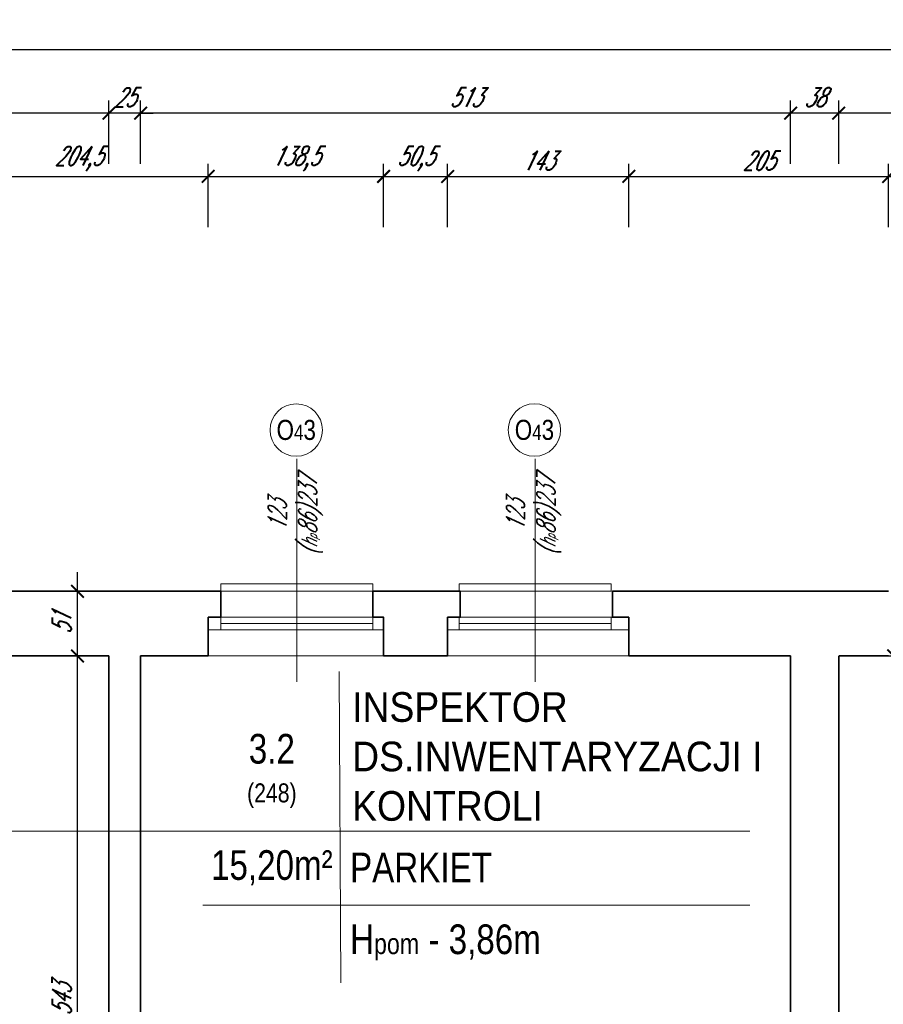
# Model space of a CAD drawing. Header units: millimetres. Extents: x 402 to 79005, y -7782 to 89952.
# Tile 78 of 256: x 26168 to 26849, y 17352 to 18130. Entities that reach past the tile are written whole.
import ezdxf

# ---------------------------------------------------------------- set-up
doc = ezdxf.new("R2010")
doc.units = ezdxf.units.MM
doc.header["$LTSCALE"] = 10
doc.linetypes.add('DASHED', pattern=[19.05, 12.7, -6.35])
doc.layers.get('0').update_dxf_attribs({"lineweight": 0})
doc.layers.get('Defpoints').update_dxf_attribs({"color": 253})
for name, color, linetype, lineweight in [('01 parter - ściany', 253, 'Continuous', 35), ('03-01_okna', 253, 'Continuous', 15), ('04-1_widok', 253, 'Continuous', 5), ('05-01_wymiary', 253, 'Continuous', 5), ('05-03_opis', 253, 'Continuous', 5)]:
    doc.layers.add(name, color=color, linetype=linetype, lineweight=lineweight)
doc.styles.add('ariel', font='ARIAL.TTF', dxfattribs={"width": 0.8})
doc.styles.add('ariel_wym', font='simplex.shx', dxfattribs={"width": 0.65, "oblique": 25})
doc.dimstyles.new('ariel 50', dxfattribs={"dimtxt": 15, "dimasz": 10, "dimexe": 10, "dimexo": 0, "dimgap": 5, "dimtad": 1, "dimdec": 1, "dimrnd": 0.5, "dimtxsty": 'ariel_wym', "dimblk": 'ARCHTICK', "dimcen": 2.5, "dimdle": 15, "dimazin": 0, "dimtfac": 1, "dimtdec": 1, "dimtix": 1, "dimtmove": 0, "dimatfit": 3, "dimldrblk": 'DOT', "dimfxl": 0, "dimarcsym": 0})
doc.dimstyles.new('ariel 50 wnętrze', dxfattribs={"dimtxt": 15, "dimasz": 10, "dimexe": 10, "dimexo": 0, "dimgap": 5, "dimtad": 1, "dimdec": 1, "dimrnd": 0.5, "dimtxsty": 'ariel_wym', "dimblk": 'ARCHTICK', "dimcen": 2.5, "dimdle": 15, "dimazin": 0, "dimtfac": 1, "dimtdec": 1, "dimtix": 1, "dimtmove": 0, "dimatfit": 3, "dimldrblk": 'DOT', "dimfxl": 0, "dimarcsym": 0})

# ---------------------------------------------------------------- blocks, each defined once
blk = doc.blocks.new('_ArchTick')
at = {"color": 0, "linetype": 'ByBlock', "const_width": 0.15}
blk.add_lwpolyline([(-0.5, -0.5), (0.5, 0.5)], dxfattribs=at)
blk = doc.blocks.new('*D2861')
at = {"layer": '05-01_wymiary', "color": 0, "lineweight": -2}
for p, q in [((26857.58, 16975.4), (26857.58, 17642.4)), ((26847.58, 17627.4), (26867.58, 17627.4)), ((26847.58, 16990.4), (26867.58, 16990.4))]:
    blk.add_line(p, q, dxfattribs=at)
at = {"layer": 'Defpoints', "color": 0, "lineweight": 0}
for p in [(26814.23, 17627.4), (26857.58, 17627.4), (26814.23, 16990.4)]:
    blk.add_point(p, dxfattribs=at)
at = {"layer": '05-01_wymiary', "color": 0, "lineweight": -2, "xscale": 10, "yscale": 10, "zscale": 10}
for p, rotation in [((26857.58, 17627.4), 90), ((26857.58, 16990.4), 270)]:
    blk.add_blockref('_ArchTick', p, dxfattribs=dict(at, rotation=rotation))
at = {"layer": '05-01_wymiary', "color": 0, "insert": (26845.08, 17308.9), "char_height": 15, "attachment_point": 5, "rotation": 90, "style": 'ariel_wym'}
blk.add_mtext('637', dxfattribs=at)
blk = doc.blocks.new('_Dot')
at = {"color": 0, "linetype": 'ByBlock', "lineweight": -2}
blk.add_line((-0.5, 0), (-1, 0), dxfattribs=at)
at = {"color": 0, "linetype": 'ByBlock', "const_width": 0.5}
blk.add_lwpolyline([(-0.25, 0, 1), (0.25, 0, 1)], format="xyb", close=True, dxfattribs=at)
blk = doc.blocks.new('*D2875')
at = {"layer": '05-01_wymiary', "color": 0, "lineweight": -2}
for p, q in [((26213.38, 17069.4), (26213.38, 17642.4)), ((26223.38, 17627.4), (26203.38, 17627.4)), ((26223.38, 17084.4), (26203.38, 17084.4))]:
    blk.add_line(p, q, dxfattribs=at)
at = {"layer": 'Defpoints', "color": 0, "lineweight": 0}
for p in [(26213.38, 17627.4), (26238.23, 17627.4), (26238.23, 17084.4)]:
    blk.add_point(p, dxfattribs=at)
at = {"layer": '05-01_wymiary', "color": 0, "lineweight": -2, "xscale": 10, "yscale": 10, "zscale": 10}
for p, rotation in [((26213.38, 17627.4), 90), ((26213.38, 17084.4), 270)]:
    blk.add_blockref('_ArchTick', p, dxfattribs=dict(at, rotation=rotation))
at = {"layer": '05-01_wymiary', "color": 0, "insert": (26200.88, 17355.9), "char_height": 15, "attachment_point": 5, "rotation": 90, "style": 'ariel_wym'}
blk.add_mtext('543', dxfattribs=at)
blk = doc.blocks.new('*D2876')
at = {"layer": '05-01_wymiary', "color": 0, "lineweight": -2}
for p, q in [((26213.38, 17612.4), (26213.38, 17693.4)), ((26223.38, 17678.4), (26203.38, 17678.4)), ((26223.38, 17627.4), (26203.38, 17627.4))]:
    blk.add_line(p, q, dxfattribs=at)
at = {"layer": 'Defpoints', "color": 0, "lineweight": 0}
for p in [(26213.38, 17678.4), (26252.54, 17678.4), (26238.23, 17627.4)]:
    blk.add_point(p, dxfattribs=at)
at = {"layer": '05-01_wymiary', "color": 0, "lineweight": -2, "xscale": 10, "yscale": 10, "zscale": 10}
for p, rotation in [((26213.38, 17678.4), 90), ((26213.38, 17627.4), 270)]:
    blk.add_blockref('_ArchTick', p, dxfattribs=dict(at, rotation=rotation))
at = {"layer": '05-01_wymiary', "color": 0, "insert": (26200.88, 17652.9), "char_height": 15, "attachment_point": 5, "rotation": 90, "style": 'ariel_wym'}
blk.add_mtext('51', dxfattribs=at)
blk = doc.blocks.new('*D2993')
at = {"layer": '05-01_wymiary', "color": 0, "lineweight": -2}
for p, q in [((26112.04, 17965.92), (26112.04, 18015.92)), ((26316.54, 17965.92), (26316.54, 18015.92)), ((26097.04, 18005.92), (26331.54, 18005.92))]:
    blk.add_line(p, q, dxfattribs=at)
at = {"layer": 'Defpoints', "color": 0, "lineweight": 0}
for p in [(26316.54, 18005.92), (26112.04, 17627.4), (26316.54, 17627.4)]:
    blk.add_point(p, dxfattribs=at)
at = {"layer": '05-01_wymiary', "color": 0, "lineweight": -2, "xscale": 10, "yscale": 10, "zscale": 10, "rotation": 180}
blk.add_blockref('_ArchTick', (26112.04, 18005.92), dxfattribs=at)
at = {"layer": '05-01_wymiary', "color": 0, "lineweight": -2, "xscale": 10, "yscale": 10, "zscale": 10}
blk.add_blockref('_ArchTick', (26316.54, 18005.92), dxfattribs=at)
at = {"layer": '05-01_wymiary', "color": 0, "insert": (26214.29, 18019.85), "char_height": 15, "attachment_point": 5, "style": 'ariel_wym'}
blk.add_mtext('204,5', dxfattribs=at)
blk = doc.blocks.new('*D2994')
at = {"layer": '05-01_wymiary', "color": 0, "lineweight": -2}
for p, q in [((26316.54, 17965.92), (26316.54, 18015.92)), ((26454.94, 17965.92), (26454.94, 18015.92)), ((26301.54, 18005.92), (26469.94, 18005.92))]:
    blk.add_line(p, q, dxfattribs=at)
at = {"layer": 'Defpoints', "color": 0, "lineweight": 0}
for p in [(26454.94, 18005.92), (26316.54, 17627.4), (26454.94, 17627.4)]:
    blk.add_point(p, dxfattribs=at)
at = {"layer": '05-01_wymiary', "color": 0, "lineweight": -2, "xscale": 10, "yscale": 10, "zscale": 10, "rotation": 180}
blk.add_blockref('_ArchTick', (26316.54, 18005.92), dxfattribs=at)
at = {"layer": '05-01_wymiary', "color": 0, "lineweight": -2, "xscale": 10, "yscale": 10, "zscale": 10}
blk.add_blockref('_ArchTick', (26454.94, 18005.92), dxfattribs=at)
at = {"layer": '05-01_wymiary', "color": 0, "insert": (26385.74, 18019.85), "char_height": 15, "attachment_point": 5, "style": 'ariel_wym'}
blk.add_mtext('138,5', dxfattribs=at)
blk = doc.blocks.new('*D2995')
at = {"layer": '05-01_wymiary', "color": 0, "lineweight": -2}
for p, q in [((26454.94, 17965.92), (26454.94, 18015.92)), ((26505.54, 17965.92), (26505.54, 18015.92)), ((26439.94, 18005.92), (26520.54, 18005.92))]:
    blk.add_line(p, q, dxfattribs=at)
at = {"layer": 'Defpoints', "color": 0, "lineweight": 0}
for p in [(26505.54, 18005.92), (26454.94, 17627.4), (26505.54, 17627.4)]:
    blk.add_point(p, dxfattribs=at)
at = {"layer": '05-01_wymiary', "color": 0, "lineweight": -2, "xscale": 10, "yscale": 10, "zscale": 10, "rotation": 180}
blk.add_blockref('_ArchTick', (26454.94, 18005.92), dxfattribs=at)
at = {"layer": '05-01_wymiary', "color": 0, "lineweight": -2, "xscale": 10, "yscale": 10, "zscale": 10}
blk.add_blockref('_ArchTick', (26505.54, 18005.92), dxfattribs=at)
at = {"layer": '05-01_wymiary', "color": 0, "insert": (26480.24, 18019.85), "char_height": 15, "attachment_point": 5, "style": 'ariel_wym'}
blk.add_mtext('50,5', dxfattribs=at)
blk = doc.blocks.new('*D2996')
at = {"layer": '05-01_wymiary', "color": 0, "lineweight": -2}
for p, q in [((26505.54, 17965.92), (26505.54, 18015.92)), ((26648.54, 17965.92), (26648.54, 18015.92)), ((26490.54, 18005.92), (26663.54, 18005.92))]:
    blk.add_line(p, q, dxfattribs=at)
at = {"layer": 'Defpoints', "color": 0, "lineweight": 0}
for p in [(26648.54, 18005.92), (26505.54, 17627.4), (26648.54, 17627.4)]:
    blk.add_point(p, dxfattribs=at)
at = {"layer": '05-01_wymiary', "color": 0, "lineweight": -2, "xscale": 10, "yscale": 10, "zscale": 10, "rotation": 180}
blk.add_blockref('_ArchTick', (26505.54, 18005.92), dxfattribs=at)
at = {"layer": '05-01_wymiary', "color": 0, "lineweight": -2, "xscale": 10, "yscale": 10, "zscale": 10}
blk.add_blockref('_ArchTick', (26648.54, 18005.92), dxfattribs=at)
at = {"layer": '05-01_wymiary', "color": 0, "insert": (26577.04, 18018.42), "char_height": 15, "attachment_point": 5, "style": 'ariel_wym'}
blk.add_mtext('143', dxfattribs=at)
blk = doc.blocks.new('*D2997')
at = {"layer": '05-01_wymiary', "color": 0, "lineweight": -2}
for p, q in [((26648.54, 17965.92), (26648.54, 18015.92)), ((26853.54, 17965.92), (26853.54, 18015.92)), ((26633.54, 18005.92), (26868.54, 18005.92))]:
    blk.add_line(p, q, dxfattribs=at)
at = {"layer": 'Defpoints', "color": 0, "lineweight": 0}
for p in [(26853.54, 18005.92), (26648.54, 17627.4), (26853.54, 17627.4)]:
    blk.add_point(p, dxfattribs=at)
at = {"layer": '05-01_wymiary', "color": 0, "lineweight": -2, "xscale": 10, "yscale": 10, "zscale": 10, "rotation": 180}
blk.add_blockref('_ArchTick', (26648.54, 18005.92), dxfattribs=at)
at = {"layer": '05-01_wymiary', "color": 0, "lineweight": -2, "xscale": 10, "yscale": 10, "zscale": 10}
blk.add_blockref('_ArchTick', (26853.54, 18005.92), dxfattribs=at)
at = {"layer": '05-01_wymiary', "color": 0, "insert": (26751.04, 18018.42), "char_height": 15, "attachment_point": 5, "style": 'ariel_wym'}
blk.add_mtext('205', dxfattribs=at)
blk = doc.blocks.new('*D2998')
at = {"layer": '05-01_wymiary', "color": 0, "lineweight": -2}
for p, q in [((26853.54, 17965.92), (26853.54, 18015.92)), ((26991.94, 17965.92), (26991.94, 18015.92)), ((26838.54, 18005.92), (27006.94, 18005.92))]:
    blk.add_line(p, q, dxfattribs=at)
at = {"layer": 'Defpoints', "color": 0, "lineweight": 0}
for p in [(26991.94, 18005.92), (26853.54, 17627.4), (26991.94, 17627.4)]:
    blk.add_point(p, dxfattribs=at)
at = {"layer": '05-01_wymiary', "color": 0, "lineweight": -2, "xscale": 10, "yscale": 10, "zscale": 10, "rotation": 180}
blk.add_blockref('_ArchTick', (26853.54, 18005.92), dxfattribs=at)
at = {"layer": '05-01_wymiary', "color": 0, "lineweight": -2, "xscale": 10, "yscale": 10, "zscale": 10}
blk.add_blockref('_ArchTick', (26991.94, 18005.92), dxfattribs=at)
at = {"layer": '05-01_wymiary', "color": 0, "insert": (26922.74, 18019.85), "char_height": 15, "attachment_point": 5, "style": 'ariel_wym'}
blk.add_mtext('138,5', dxfattribs=at)
blk = doc.blocks.new('*D3020')
at = {"layer": '05-01_wymiary', "color": 0, "lineweight": -2}
for p, q in [((26814.23, 18015.92), (26814.23, 18065.92)), ((27237.23, 18015.92), (27237.23, 18065.92)), ((27252.23, 18055.92), (26799.23, 18055.92))]:
    blk.add_line(p, q, dxfattribs=at)
at = {"layer": 'Defpoints', "color": 0, "lineweight": 0}
for p in [(26814.23, 18055.92), (26814.23, 17627.4), (27237.23, 17627.4)]:
    blk.add_point(p, dxfattribs=at)
at = {"layer": '05-01_wymiary', "color": 0, "lineweight": -2, "xscale": 10, "yscale": 10, "zscale": 10, "rotation": 180}
blk.add_blockref('_ArchTick', (26814.23, 18055.92), dxfattribs=at)
at = {"layer": '05-01_wymiary', "color": 0, "lineweight": -2, "xscale": 10, "yscale": 10, "zscale": 10}
blk.add_blockref('_ArchTick', (27237.23, 18055.92), dxfattribs=at)
at = {"layer": '05-01_wymiary', "color": 0, "insert": (27025.73, 18068.42), "char_height": 15, "attachment_point": 5, "style": 'ariel_wym'}
blk.add_mtext('423', dxfattribs=at)
blk = doc.blocks.new('*D3021')
at = {"layer": '05-01_wymiary', "color": 0, "lineweight": -2}
for p, q in [((26776.23, 18015.92), (26776.23, 18065.92)), ((26814.23, 18015.92), (26814.23, 18065.92)), ((26829.23, 18055.92), (26761.23, 18055.92))]:
    blk.add_line(p, q, dxfattribs=at)
at = {"layer": 'Defpoints', "color": 0, "lineweight": 0}
for p in [(26776.23, 18055.92), (26776.23, 17627.4), (26814.23, 17627.4)]:
    blk.add_point(p, dxfattribs=at)
at = {"layer": '05-01_wymiary', "color": 0, "lineweight": -2, "xscale": 10, "yscale": 10, "zscale": 10, "rotation": 180}
blk.add_blockref('_ArchTick', (26776.23, 18055.92), dxfattribs=at)
at = {"layer": '05-01_wymiary', "color": 0, "lineweight": -2, "xscale": 10, "yscale": 10, "zscale": 10}
blk.add_blockref('_ArchTick', (26814.23, 18055.92), dxfattribs=at)
at = {"layer": '05-01_wymiary', "color": 0, "insert": (26795.23, 18068.42), "char_height": 15, "attachment_point": 5, "style": 'ariel_wym'}
blk.add_mtext('38', dxfattribs=at)
blk = doc.blocks.new('*D3022')
at = {"layer": '05-01_wymiary', "color": 0, "lineweight": -2}
for p, q in [((26263.23, 18015.92), (26263.23, 18065.92)), ((26776.23, 18015.92), (26776.23, 18065.92)), ((26791.23, 18055.92), (26248.23, 18055.92))]:
    blk.add_line(p, q, dxfattribs=at)
at = {"layer": 'Defpoints', "color": 0, "lineweight": 0}
for p in [(26263.23, 18055.92), (26263.23, 17627.4), (26776.23, 17627.4)]:
    blk.add_point(p, dxfattribs=at)
at = {"layer": '05-01_wymiary', "color": 0, "lineweight": -2, "xscale": 10, "yscale": 10, "zscale": 10, "rotation": 180}
blk.add_blockref('_ArchTick', (26263.23, 18055.92), dxfattribs=at)
at = {"layer": '05-01_wymiary', "color": 0, "lineweight": -2, "xscale": 10, "yscale": 10, "zscale": 10}
blk.add_blockref('_ArchTick', (26776.23, 18055.92), dxfattribs=at)
at = {"layer": '05-01_wymiary', "color": 0, "insert": (26519.73, 18068.42), "char_height": 15, "attachment_point": 5, "style": 'ariel_wym'}
blk.add_mtext('513', dxfattribs=at)
blk = doc.blocks.new('*D3023')
at = {"layer": '05-01_wymiary', "color": 0, "lineweight": -2}
for p, q in [((26238.23, 18015.92), (26238.23, 18065.92)), ((26263.23, 18015.92), (26263.23, 18065.92)), ((26238.23, 18055.92), (26228.23, 18055.92)), ((26263.23, 18055.92), (26238.23, 18055.92)), ((26263.23, 18055.92), (26273.23, 18055.92))]:
    blk.add_line(p, q, dxfattribs=at)
at = {"layer": 'Defpoints', "color": 0, "lineweight": 0}
for p in [(26238.23, 18055.92), (26238.23, 17627.4), (26263.23, 17627.4)]:
    blk.add_point(p, dxfattribs=at)
at = {"layer": '05-01_wymiary', "color": 0, "lineweight": -2, "xscale": 10, "yscale": 10, "zscale": 10}
blk.add_blockref('_ArchTick', (26238.23, 18055.92), dxfattribs=at)
at = {"layer": '05-01_wymiary', "color": 0, "lineweight": -2, "xscale": 10, "yscale": 10, "zscale": 10, "rotation": 180}
blk.add_blockref('_ArchTick', (26263.23, 18055.92), dxfattribs=at)
at = {"layer": '05-01_wymiary', "color": 0, "insert": (26250.73, 18068.42), "char_height": 15, "attachment_point": 5, "style": 'ariel_wym'}
blk.add_mtext('25', dxfattribs=at)
blk = doc.blocks.new('*D3024')
at = {"layer": '05-01_wymiary', "color": 0, "lineweight": -2}
for p, q in [((25958.23, 18015.92), (25958.23, 18065.92)), ((26238.23, 18015.92), (26238.23, 18065.92)), ((26253.23, 18055.92), (25943.23, 18055.92))]:
    blk.add_line(p, q, dxfattribs=at)
at = {"layer": 'Defpoints', "color": 0, "lineweight": 0}
for p in [(25958.23, 18055.92), (25958.23, 17627.4), (26238.23, 17627.4)]:
    blk.add_point(p, dxfattribs=at)
at = {"layer": '05-01_wymiary', "color": 0, "lineweight": -2, "xscale": 10, "yscale": 10, "zscale": 10, "rotation": 180}
blk.add_blockref('_ArchTick', (25958.23, 18055.92), dxfattribs=at)
at = {"layer": '05-01_wymiary', "color": 0, "lineweight": -2, "xscale": 10, "yscale": 10, "zscale": 10}
blk.add_blockref('_ArchTick', (26238.23, 18055.92), dxfattribs=at)
at = {"layer": '05-01_wymiary', "color": 0, "insert": (26098.23, 18068.42), "char_height": 15, "attachment_point": 5, "style": 'ariel_wym'}
blk.add_mtext('280', dxfattribs=at)
blk = doc.blocks.new('*D3043')
at = {"layer": '05-01_wymiary', "color": 0, "lineweight": -2}
for p, q in [((22857.82, 18065.92), (22857.82, 18115.92)), ((27678.23, 18065.92), (27678.23, 18115.92)), ((27693.23, 18105.92), (22842.82, 18105.92))]:
    blk.add_line(p, q, dxfattribs=at)
at = {"layer": 'Defpoints', "color": 0, "lineweight": 0}
for p in [(22857.82, 18105.92), (27678.23, 17640.4), (22857.82, 17627.4)]:
    blk.add_point(p, dxfattribs=at)
at = {"layer": '05-01_wymiary', "color": 0, "lineweight": -2, "xscale": 10, "yscale": 10, "zscale": 10, "rotation": 180}
blk.add_blockref('_ArchTick', (22857.82, 18105.92), dxfattribs=at)
at = {"layer": '05-01_wymiary', "color": 0, "lineweight": -2, "xscale": 10, "yscale": 10, "zscale": 10}
blk.add_blockref('_ArchTick', (27678.23, 18105.92), dxfattribs=at)
at = {"layer": '05-01_wymiary', "color": 0, "insert": (25268.03, 18119.85), "char_height": 15, "attachment_point": 5, "style": 'ariel_wym'}
blk.add_mtext('4820,5', dxfattribs=at)

msp = doc.modelspace()

# ---------------------------------------------------------------- linework, layer by layer
at = {"layer": '01 parter - ściany'}
for p, q in [((26188.54, 17678.4), (26111.54, 17678.4)), ((26316.54, 17678.4), (26188.54, 17678.4)), ((26505.54, 17678.4), (26454.94, 17678.4)), ((26853.54, 17678.4), (26648.54, 17678.4)), ((26316.54, 17657.9), (26316.54, 17627.4)), ((26505.54, 17657.9), (26505.54, 17627.4)), ((26648.54, 17657.9), (26648.54, 17627.4)), ((26111.54, 17627.4), (26188.54, 17627.4)), ((26188.54, 17627.4), (26238.23, 17627.4)), ((26238.23, 17627.4), (26238.23, 17084.4)), ((26263.23, 17627.4), (26263.23, 16990.4)), ((26263.23, 17627.4), (26316.54, 17627.4)), ((26454.94, 17627.4), (26505.54, 17627.4)), ((26648.54, 17627.4), (26776.23, 17627.4)), ((26776.23, 17627.4), (26776.23, 16990.4)), ((26814.23, 17627.4), (26814.23, 16990.4)), ((26814.54, 17627.4), (26853.54, 17627.4))]:
    msp.add_line(p, q, dxfattribs=at)
for points in [[(26316.54, 17678.4), (26326.54, 17678.4), (26326.54, 17657.9), (26316.54, 17657.9)], [(26456.54, 17678.4), (26446.54, 17678.4), (26446.54, 17657.9), (26454.94, 17657.9), (26454.94, 17627.4)], [(26505.54, 17678.4), (26515.54, 17678.4), (26515.54, 17657.9), (26505.54, 17657.9)], [(26648.54, 17678.4), (26635.54, 17678.4), (26635.54, 17657.9), (26648.54, 17657.9)]]:
    msp.add_lwpolyline(points, dxfattribs=at)
at = {"layer": '03-01_okna', "linetype": 'DASHED'}
for p, q in [((26326.54, 17678.4), (26446.54, 17678.4)), ((26514.54, 17678.4), (26634.54, 17678.4))]:
    msp.add_line(p, q, dxfattribs=at)
at = {"layer": '03-01_okna', "linetype": 'Continuous', "lineweight": 0}
for p, q in [((26316.54, 17657.9), (26454.94, 17657.9)), ((26326.54, 17647.9), (26326.54, 17657.9)), ((26446.54, 17647.9), (26446.54, 17657.9)), ((26505.54, 17657.9), (26648.54, 17657.9)), ((26514.54, 17647.9), (26514.54, 17657.9)), ((26634.54, 17647.9), (26634.54, 17657.9)), ((26316.54, 17647.9), (26454.94, 17647.9)), ((26316.54, 17647.9), (26326.54, 17647.9)), ((26326.54, 17652.9), (26446.54, 17652.9)), ((26454.94, 17647.9), (26446.54, 17647.9)), ((26505.54, 17647.9), (26648.54, 17647.9)), ((26505.54, 17647.9), (26514.54, 17647.9)), ((26514.54, 17652.9), (26634.54, 17652.9)), ((26648.54, 17647.9), (26634.54, 17647.9))]:
    msp.add_line(p, q, dxfattribs=at)
for points in [[(26446.54, 17678.4), (26446.54, 17684.4), (26326.54, 17684.4), (26326.54, 17678.4)], [(26634.54, 17678.4), (26634.54, 17684.4), (26514.54, 17684.4), (26514.54, 17678.4)]]:
    msp.add_lwpolyline(points, dxfattribs=at)
at = {"layer": '04-1_widok'}
for p, q in [((26316.54, 17627.4), (26454.94, 17627.4)), ((26505.54, 17627.4), (26648.54, 17627.4))]:
    msp.add_line(p, q, dxfattribs=at)
at = {"layer": '05-03_opis', "lineweight": 0}
for p, q in [((26386.54, 17607.02), (26386.54, 17783.04)), ((26574.54, 17607.04), (26574.54, 17783.06))]:
    msp.add_line(p, q, dxfattribs=at)
at = {"layer": '05-03_opis'}
for p, q in [((26419.85, 17615.05), (26421.24, 17369.24)), ((26104.34, 17489.01), (26744.03, 17489.01)), ((26312.33, 17430.65), (26744.03, 17430.65))]:
    msp.add_line(p, q, dxfattribs=at)
at = {"layer": '05-03_opis', "lineweight": 0}
for centre in [(26386.04, 17805.72), (26574.04, 17805.75)]:
    msp.add_circle(centre, 20.69, dxfattribs=at)

# ---------------------------------------------------------------- texts
at = {"layer": '05-03_opis', "lineweight": 0, "char_height": 15.84, "width": 75.1935, "attachment_point": 5, "style": 'ariel'}
for insert in [(26386.04, 17805.72), (26574.04, 17805.75)]:
    msp.add_mtext('O{\\H0.7576x;4}3', dxfattribs=dict(at, insert=insert))
at = {"layer": '05-03_opis', "lineweight": 0, "char_height": 14.4, "width": 62.6613, "attachment_point": 5, "rotation": 90, "style": 'ariel_wym'}
for insert in [(26385.47, 17738.15), (26573.47, 17738.18)]:
    msp.add_mtext('123\\P({\\H0.8333x;h\\H0.6x;p}86)237', dxfattribs=dict(at, insert=insert))
at = {"layer": '05-03_opis', "style": 'ariel'}
for s, insert, char_height, width, attachment_point in [('\\W0.9;{\\fArial|b0|i0|c238|p34;INSPEKTOR DS.INWENTARYZACJI I \\PKONTROLI}', (26430.16, 17547.83), 23.4234, 356.6375, 4), ('{\\fArial|b0|i0|c238|p34;3.2\\P\\H0.6404x;(248)}', (26366.79, 17536.51), 23.4234, 108.9126, 5), ('{\\fArial|b0|i0|c238|p34;15,20m²}', (26366.79, 17460.1), 23.4234, 108.9126, 5), (' PARKIET', (26421.24, 17460.38), 23.423, 322.789, 4), ('{\\fArial|b0|i0|c238|p34; H\\H0.7x;pom\\H1.429x; - 3,86m}', (26421.24, 17401.19), 23.4234, 322.789, 4)]:
    msp.add_mtext(s, dxfattribs=dict(at, insert=insert, char_height=char_height, width=width, attachment_point=attachment_point))

# ---------------------------------------------------------------- dimensions: what is measured, and where the dimension line sits
at = {"layer": '05-01_wymiary'}
for base, p1, p2, picture, middle in [((22857.82, 18105.92), (27678.23, 17640.4), (22857.82, 17627.4), '*D3043', (25268.03, 18119.85)), ((25958.23, 18055.92), (26238.23, 17627.4), (25958.23, 17627.4), '*D3024', (26098.23, 18068.42)), ((26238.23, 18055.92), (26263.23, 17627.4), (26238.23, 17627.4), '*D3023', (26250.73, 18068.42)), ((26263.23, 18055.92), (26776.23, 17627.4), (26263.23, 17627.4), '*D3022', (26519.73, 18068.42)), ((26776.23, 18055.92), (26814.23, 17627.4), (26776.23, 17627.4), '*D3021', (26795.23, 18068.42)), ((26814.23, 18055.92), (27237.23, 17627.4), (26814.23, 17627.4), '*D3020', (27025.73, 18068.42)), ((26316.54, 18005.92), (26112.04, 17627.4), (26316.54, 17627.4), '*D2993', (26214.29, 18019.85)), ((26454.94, 18005.92), (26316.54, 17627.4), (26454.94, 17627.4), '*D2994', (26385.74, 18019.85)), ((26505.54, 18005.92), (26454.94, 17627.4), (26505.54, 17627.4), '*D2995', (26480.24, 18019.85)), ((26648.54, 18005.92), (26505.54, 17627.4), (26648.54, 17627.4), '*D2996', (26577.04, 18018.42)), ((26853.54, 18005.92), (26648.54, 17627.4), (26853.54, 17627.4), '*D2997', (26751.04, 18018.42)), ((26991.94, 18005.92), (26853.54, 17627.4), (26991.94, 17627.4), '*D2998', (26922.74, 18019.85))]:
    dim = msp.add_linear_dim(base=base, p1=p1, p2=p2, dimstyle='ariel 50', dxfattribs=at)
    dim.commit()
    dim.dimension.update_dxf_attribs({"geometry": picture, "text_midpoint": middle})
for base, p1, p2, picture, middle in [((26213.38, 17678.4), (26238.23, 17627.4), (26252.54, 17678.4), '*D2876', (26200.88, 17652.9)), ((26213.38, 17627.4), (26238.23, 17084.4), (26238.23, 17627.4), '*D2875', (26200.88, 17355.9))]:
    dim = msp.add_linear_dim(base=base, p1=p1, p2=p2, angle=90, dimstyle='ariel 50 wnętrze', override={"dimtmove": 1}, dxfattribs=at)
    dim.commit()
    dim.dimension.update_dxf_attribs({"geometry": picture, "text_midpoint": middle})
dim = msp.add_linear_dim(base=(26857.58, 17627.4), p1=(26814.23, 16990.4), p2=(26814.23, 17627.4), angle=90, dimstyle='ariel 50 wnętrze', dxfattribs=at)
dim.commit()
dim.dimension.update_dxf_attribs({"geometry": '*D2861', "text_midpoint": (26845.08, 17308.9)})

doc.saveas('drawing.dxf')
